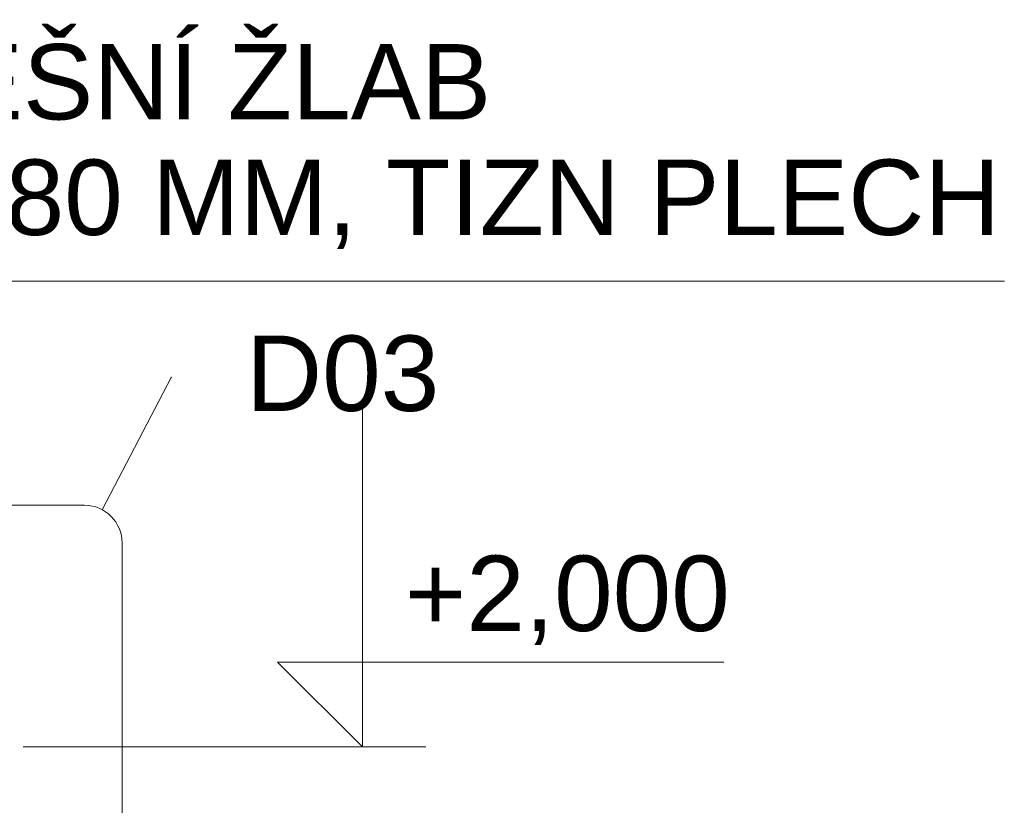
# Model space of a CAD drawing. Header units: millimetres. Extents: x 1798021 to 1815325, y -2500 to 6534.
# Tile 95 of 98: x 1813411 to 1814717, y 1922 to 2964. Entities that reach past the tile are written whole.
import ezdxf

# ---------------------------------------------------------------- set-up
doc = ezdxf.new("R2010")
doc.units = ezdxf.units.MM
doc.header["$MEASUREMENT"] = 0
for name, color, linetype in [('0 - SCHÉMA.R', 7, 'Continuous'), ('2 - KÓTA NS.2D', 7, 'Continuous'), ('2 - TEXT HLAVNÍ UNIVERSÁL.2D', 7, 'Continuous'), ('2 - ČÁRA HLAVNÍ.2D', 7, 'Continuous')]:
    doc.layers.add(name, color=color, linetype=linetype)
doc.styles.add('GENEROVANÝ_STYL_1', font='Arial.ttf')

# ---------------------------------------------------------------- blocks, each defined once
blk = doc.blocks.new('Detail_3', base_point=(1813075.9, 1880.1))
at = {"layer": '0 - SCHÉMA.R', "color": 5, "linetype": 'Continuous', "lineweight": 0, "true_color": 0x1c1cff}
for p, q in [((1813612.2, 2489.8), (1813520.3, 2314.5)), ((1813497, 2320.3), (1812654.7, 2320.3)), ((1812604.7, 2270.3), (1812604.7, 1489.9)), ((1813547, 1489.9), (1813547, 2270.3)), ((1812654.7, 1439.9), (1813497, 1439.9))]:
    blk.add_line(p, q, dxfattribs=at)
for centre, start, end in [((1812654.7, 2270.3), 90, 180), ((1813497, 2270.3), 0, 90), ((1812654.7, 1489.9), 180, 270), ((1813497, 1489.9), 270, 0)]:
    blk.add_arc(centre, 50, start, end, dxfattribs=at)
blk.add_point((1813612.2, 2489.8), dxfattribs=at)
at = {"layer": '0 - SCHÉMA.R', "color": 5, "lineweight": 0, "true_color": 0x1c1cff, "insert": (1813711.4, 2494.7), "char_height": 100, "attachment_point": 4, "style": 'GENEROVANÝ_STYL_1'}
blk.add_mtext('\\A1;{\\pql;\\fArial|b0|i0|c0|p0;\\W1.000000;D03}', dxfattribs=at)
blk = doc.blocks.new('Kóta_2', base_point=(1813865.6, -1160))
at = {"layer": '2 - KÓTA NS.2D', "color": 96, "linetype": 'Continuous', "lineweight": 15, "true_color": 0x007d00}
for p, q in [((1813865.6, 2000), (1813865.6, 2450)), ((1813865.6, 2000), (1813753.1, 2112.5)), ((1813753.1, 2112.5), (1813865.6, 2112.5)), ((1813865.6, 2112.5), (1814345.1, 2112.5))]:
    blk.add_line(p, q, dxfattribs=at)
at = {"layer": '2 - KÓTA NS.2D', "color": 96, "linetype": 'Continuous', "lineweight": 0, "true_color": 0x007d00}
for q in [(1813415.6, 2000), (1813950, 2000)]:
    blk.add_line((1813865.6, 2000), q, dxfattribs=at)
at = {"layer": '2 - KÓTA NS.2D', "color": 96, "lineweight": 0, "true_color": 0x007d00, "insert": (1813921.9, 2135), "char_height": 100, "attachment_point": 7, "style": 'GENEROVANÝ_STYL_1'}
blk.add_mtext('\\A1;{\\pql;\\fArial|b0|i0|c0|p0;\\W1.000000;+2,000}', dxfattribs=at)

msp = doc.modelspace()

# ---------------------------------------------------------------- linework, layer by layer
at = {"layer": '2 - ČÁRA HLAVNÍ.2D', "color": 5, "linetype": 'Continuous', "lineweight": 0, "true_color": 0x1c1cff}
msp.add_line((1813042.9, 2617.5), (1814717.2, 2617.5), dxfattribs=at)

# ---------------------------------------------------------------- block references
at = {"layer": '0 - SCHÉMA.R', "color": 5, "linetype": 'Continuous', "lineweight": 0, "true_color": 0x1c1cff}
msp.add_blockref('Detail_3', (1813075.9, 1880.1), dxfattribs=at)
at = {"layer": '2 - KÓTA NS.2D', "color": 96, "linetype": 'Continuous', "lineweight": 0, "true_color": 0x007d00}
msp.add_blockref('Kóta_2', (1813865.6, -1160), dxfattribs=at)

# ---------------------------------------------------------------- texts
at = {"layer": '2 - TEXT HLAVNÍ UNIVERSÁL.2D', "color": 5, "linetype": 'Continuous', "lineweight": 0, "true_color": 0x1c1cff, "insert": (1813042.9, 2931.9), "char_height": 100, "attachment_point": 1, "line_spacing_factor": 0.918822, "style": 'GENEROVANÝ_STYL_1'}
msp.add_mtext('\\A1;{\\pql;\\fArial|b0|i0|c0|p0;\\W1.000000;STŘEŠNÍ ŽLAB \\P\\pql;\\fArial|b0|i0|c0|p0;\\W1.000000;160/180 MM, TIZN PLECH }', dxfattribs=at)

doc.saveas('drawing.dxf')
